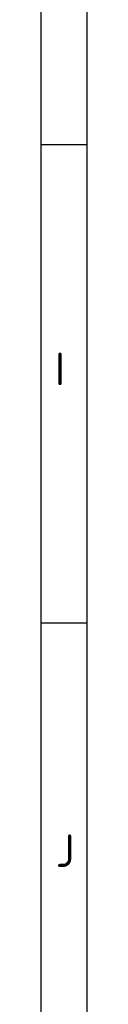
# Model space of a CAD drawing. Header units: millimetres. Extents: x 7 to 819, y 15 to 587.
# Tile 2 of 45: x 6.71 to 10.98, y 155.6 to 246.18. Entities that reach past the tile are written whole.
import ezdxf

# ---------------------------------------------------------------- set-up
doc = ezdxf.new("R2010")
doc.units = ezdxf.units.MM
doc.layers.add('Default', color=7, linetype='Continuous')

msp = doc.modelspace()

# ---------------------------------------------------------------- linework, layer by layer
at = {"layer": 'Default', "color": 7, "linetype": 'Continuous'}
for p, q in [((6.708, 586.67), (6.708, 14.67)), ((10.978, 14.67), (10.978, 278.67)), ((10.978, 234.67), (6.708, 234.67)), ((10.978, 190.67), (6.708, 190.67))]:
    msp.add_line(p, q, dxfattribs=at)

# ---------------------------------------------------------------- texts
at = {"layer": 'Default', "char_height": 3, "attachment_point": 1}
for s, insert, width in [('{\\fSolid Edge ISO|b1||i0||c0|p34;\\C7;\\H3.;\\W1.;I}', (8.012, 215.568), 1.63637), ('{\\fSolid Edge ISO|b1||i0||c0|p34;\\C7;\\H3.;\\W1.;J}', (8.082, 171.236), 1.56819)]:
    msp.add_mtext(s, dxfattribs=dict(at, insert=insert, width=width))

doc.saveas('drawing.dxf')
